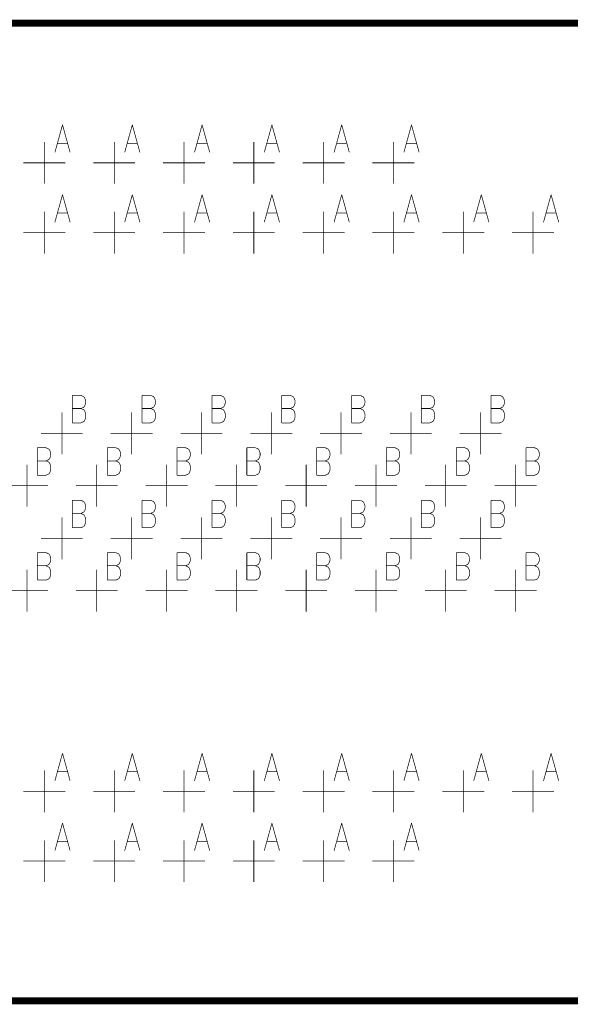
# Model space of a CAD drawing. Extents: x 0 to 34, y 0 to 22.
# Tile 9 of 30: x 14.1 to 14.9, y 11.3 to 12.7. Entities that reach past the tile are written whole.
import ezdxf

# ---------------------------------------------------------------- set-up
doc = ezdxf.new("R2010")
doc.units = 0
doc.header["$MEASUREMENT"] = 0
doc.layers.add('DD_PHO', color=7, linetype='CONTINUOUS')

msp = doc.modelspace()

# ---------------------------------------------------------------- linework, layer by layer
at = {"layer": 'DD_PHO'}
for points, const_width in [([(10.9284, 12.7), (15.8284, 12.7), (15.8284, 11.3), (10.9284, 11.3), (10.9284, 12.7)], 0.01), ([(14.1543, 12.5544), (14.1434, 12.515)], 0.001), ([(14.1543, 12.5544), (14.1652, 12.515)], 0.001), ([(14.2543, 12.5544), (14.2434, 12.515)], 0.001), ([(14.2543, 12.5544), (14.2652, 12.515)], 0.001), ([(14.3543, 12.5544), (14.3434, 12.515)], 0.001), ([(14.3543, 12.5544), (14.3652, 12.515)], 0.001), ([(14.4543, 12.5544), (14.4434, 12.515)], 0.001), ([(14.4543, 12.5544), (14.4652, 12.515)], 0.001), ([(14.5543, 12.5544), (14.5434, 12.515)], 0.001), ([(14.5543, 12.5544), (14.5652, 12.515)], 0.001), ([(14.6543, 12.5544), (14.6434, 12.515)], 0.001), ([(14.6543, 12.5544), (14.6652, 12.515)], 0.001), ([(14.1284, 12.47), (14.1284, 12.53)], 0.001), ([(14.1475, 12.5281), (14.1611, 12.5281)], 0.001), ([(14.2284, 12.47), (14.2284, 12.53)], 0.001), ([(14.2475, 12.5281), (14.2611, 12.5281)], 0.001), ([(14.3284, 12.47), (14.3284, 12.53)], 0.001), ([(14.3475, 12.5281), (14.3611, 12.5281)], 0.001), ([(14.4284, 12.47), (14.4284, 12.53)], 0.001), ([(14.4475, 12.5281), (14.4611, 12.5281)], 0.001), ([(14.5284, 12.47), (14.5284, 12.53)], 0.001), ([(14.5475, 12.5281), (14.5611, 12.5281)], 0.001), ([(14.6284, 12.47), (14.6284, 12.53)], 0.001), ([(14.6475, 12.5281), (14.6611, 12.5281)], 0.001), ([(14.0984, 12.5), (14.1584, 12.5)], 0.001), ([(14.1984, 12.5), (14.2584, 12.5)], 0.001), ([(14.2984, 12.5), (14.3584, 12.5)], 0.001), ([(14.3984, 12.5), (14.4584, 12.5)], 0.001), ([(14.4984, 12.5), (14.5584, 12.5)], 0.001), ([(14.5984, 12.5), (14.6584, 12.5)], 0.001), ([(14.1543, 12.4544), (14.1434, 12.415)], 0.001), ([(14.1543, 12.4544), (14.1652, 12.415)], 0.001), ([(14.2543, 12.4544), (14.2434, 12.415)], 0.001), ([(14.2543, 12.4544), (14.2652, 12.415)], 0.001), ([(14.3543, 12.4544), (14.3434, 12.415)], 0.001), ([(14.3543, 12.4544), (14.3652, 12.415)], 0.001), ([(14.4543, 12.4544), (14.4434, 12.415)], 0.001), ([(14.4543, 12.4544), (14.4652, 12.415)], 0.001), ([(14.5543, 12.4544), (14.5434, 12.415)], 0.001), ([(14.5543, 12.4544), (14.5652, 12.415)], 0.001), ([(14.6543, 12.4544), (14.6434, 12.415)], 0.001), ([(14.6543, 12.4544), (14.6652, 12.415)], 0.001), ([(14.7543, 12.4544), (14.7434, 12.415)], 0.001), ([(14.7543, 12.4544), (14.7652, 12.415)], 0.001), ([(14.8543, 12.4544), (14.8434, 12.415)], 0.001), ([(14.8543, 12.4544), (14.8652, 12.415)], 0.001), ([(14.1284, 12.37), (14.1284, 12.43)], 0.001), ([(14.1475, 12.4281), (14.1611, 12.4281)], 0.001), ([(14.2284, 12.37), (14.2284, 12.43)], 0.001), ([(14.2475, 12.4281), (14.2611, 12.4281)], 0.001), ([(14.3284, 12.37), (14.3284, 12.43)], 0.001), ([(14.3475, 12.4281), (14.3611, 12.4281)], 0.001), ([(14.4284, 12.37), (14.4284, 12.43)], 0.001), ([(14.4475, 12.4281), (14.4611, 12.4281)], 0.001), ([(14.5284, 12.37), (14.5284, 12.43)], 0.001), ([(14.5475, 12.4281), (14.5611, 12.4281)], 0.001), ([(14.6284, 12.37), (14.6284, 12.43)], 0.001), ([(14.6475, 12.4281), (14.6611, 12.4281)], 0.001), ([(14.7284, 12.37), (14.7284, 12.43)], 0.001), ([(14.7475, 12.4281), (14.7611, 12.4281)], 0.001), ([(14.8284, 12.37), (14.8284, 12.43)], 0.001), ([(14.8475, 12.4281), (14.8611, 12.4281)], 0.001), ([(14.0984, 12.4), (14.1584, 12.4)], 0.001), ([(14.1984, 12.4), (14.2584, 12.4)], 0.001), ([(14.2984, 12.4), (14.3584, 12.4)], 0.001), ([(14.3984, 12.4), (14.4584, 12.4)], 0.001), ([(14.4984, 12.4), (14.5584, 12.4)], 0.001), ([(14.5984, 12.4), (14.6584, 12.4)], 0.001), ([(14.6984, 12.4), (14.7584, 12.4)], 0.001), ([(14.7984, 12.4), (14.8584, 12.4)], 0.001), ([(14.1684, 12.167), (14.1684, 12.1276)], 0.001), ([(14.1684, 12.167), (14.1807, 12.167)], 0.001), ([(14.1807, 12.167), (14.1848, 12.1651), (14.1861, 12.1632)], 0.001), ([(14.1861, 12.1632), (14.1875, 12.1595)], 0.001), ([(14.1875, 12.1557), (14.1861, 12.152)], 0.001), ([(14.1875, 12.1595), (14.1875, 12.1557)], 0.001), ([(14.2684, 12.167), (14.2684, 12.1276)], 0.001), ([(14.2684, 12.167), (14.2807, 12.167)], 0.001), ([(14.2807, 12.167), (14.2848, 12.1651), (14.2861, 12.1632)], 0.001), ([(14.2861, 12.1632), (14.2875, 12.1595)], 0.001), ([(14.2875, 12.1557), (14.2861, 12.152)], 0.001), ([(14.2875, 12.1595), (14.2875, 12.1557)], 0.001), ([(14.3684, 12.167), (14.3684, 12.1276)], 0.001), ([(14.3684, 12.167), (14.3807, 12.167)], 0.001), ([(14.3807, 12.167), (14.3848, 12.1651), (14.3861, 12.1632)], 0.001), ([(14.3861, 12.1632), (14.3875, 12.1595)], 0.001), ([(14.3875, 12.1557), (14.3861, 12.152)], 0.001), ([(14.3875, 12.1595), (14.3875, 12.1557)], 0.001), ([(14.4684, 12.167), (14.4684, 12.1276)], 0.001), ([(14.4684, 12.167), (14.4807, 12.167)], 0.001), ([(14.4807, 12.167), (14.4848, 12.1651), (14.4861, 12.1632)], 0.001), ([(14.4861, 12.1632), (14.4875, 12.1595)], 0.001), ([(14.4875, 12.1557), (14.4861, 12.152)], 0.001), ([(14.4875, 12.1595), (14.4875, 12.1557)], 0.001), ([(14.5684, 12.167), (14.5684, 12.1276)], 0.001), ([(14.5684, 12.167), (14.5807, 12.167)], 0.001), ([(14.5807, 12.167), (14.5848, 12.1651), (14.5861, 12.1632)], 0.001), ([(14.5861, 12.1632), (14.5875, 12.1595)], 0.001), ([(14.5875, 12.1557), (14.5861, 12.152)], 0.001), ([(14.5875, 12.1595), (14.5875, 12.1557)], 0.001), ([(14.6684, 12.167), (14.6684, 12.1276)], 0.001), ([(14.6684, 12.167), (14.6807, 12.167)], 0.001), ([(14.6807, 12.167), (14.6848, 12.1651), (14.6861, 12.1632)], 0.001), ([(14.6861, 12.1632), (14.6875, 12.1595)], 0.001), ([(14.6875, 12.1557), (14.6861, 12.152)], 0.001), ([(14.6875, 12.1595), (14.6875, 12.1557)], 0.001), ([(14.7684, 12.167), (14.7684, 12.1276)], 0.001), ([(14.7684, 12.167), (14.7807, 12.167)], 0.001), ([(14.7807, 12.167), (14.7848, 12.1651), (14.7861, 12.1632)], 0.001), ([(14.7861, 12.1632), (14.7875, 12.1595)], 0.001), ([(14.7875, 12.1557), (14.7861, 12.152)], 0.001), ([(14.7875, 12.1595), (14.7875, 12.1557)], 0.001), ([(14.1534, 12.0826), (14.1534, 12.1426)], 0.001), ([(14.1684, 12.1482), (14.1807, 12.1482)], 0.001), ([(14.1861, 12.152), (14.1848, 12.1501), (14.1807, 12.1482)], 0.001), ([(14.1807, 12.1482), (14.1848, 12.1463), (14.1861, 12.1445)], 0.001), ([(14.1875, 12.1407), (14.1875, 12.1351), (14.1861, 12.1313), (14.1848, 12.1295)], 0.001), ([(14.1861, 12.1445), (14.1875, 12.1407)], 0.001), ([(14.2534, 12.0826), (14.2534, 12.1426)], 0.001), ([(14.2684, 12.1482), (14.2807, 12.1482)], 0.001), ([(14.2861, 12.152), (14.2848, 12.1501), (14.2807, 12.1482)], 0.001), ([(14.2807, 12.1482), (14.2848, 12.1463), (14.2861, 12.1445)], 0.001), ([(14.2875, 12.1407), (14.2875, 12.1351), (14.2861, 12.1313), (14.2848, 12.1295)], 0.001), ([(14.2861, 12.1445), (14.2875, 12.1407)], 0.001), ([(14.3534, 12.0826), (14.3534, 12.1426)], 0.001), ([(14.3684, 12.1482), (14.3807, 12.1482)], 0.001), ([(14.3861, 12.152), (14.3848, 12.1501), (14.3807, 12.1482)], 0.001), ([(14.3807, 12.1482), (14.3848, 12.1463), (14.3861, 12.1445)], 0.001), ([(14.3875, 12.1407), (14.3875, 12.1351), (14.3861, 12.1313), (14.3848, 12.1295)], 0.001), ([(14.3861, 12.1445), (14.3875, 12.1407)], 0.001), ([(14.4534, 12.0826), (14.4534, 12.1426)], 0.001), ([(14.4684, 12.1482), (14.4807, 12.1482)], 0.001), ([(14.4861, 12.152), (14.4848, 12.1501), (14.4807, 12.1482)], 0.001), ([(14.4807, 12.1482), (14.4848, 12.1463), (14.4861, 12.1445)], 0.001), ([(14.4875, 12.1407), (14.4875, 12.1351), (14.4861, 12.1313), (14.4848, 12.1295)], 0.001), ([(14.4861, 12.1445), (14.4875, 12.1407)], 0.001), ([(14.5534, 12.0826), (14.5534, 12.1426)], 0.001), ([(14.5684, 12.1482), (14.5807, 12.1482)], 0.001), ([(14.5861, 12.152), (14.5848, 12.1501), (14.5807, 12.1482)], 0.001), ([(14.5807, 12.1482), (14.5848, 12.1463), (14.5861, 12.1445)], 0.001), ([(14.5875, 12.1407), (14.5875, 12.1351), (14.5861, 12.1313), (14.5848, 12.1295)], 0.001), ([(14.5861, 12.1445), (14.5875, 12.1407)], 0.001), ([(14.6534, 12.0826), (14.6534, 12.1426)], 0.001), ([(14.6684, 12.1482), (14.6807, 12.1482)], 0.001), ([(14.6861, 12.152), (14.6848, 12.1501), (14.6807, 12.1482)], 0.001), ([(14.6807, 12.1482), (14.6848, 12.1463), (14.6861, 12.1445)], 0.001), ([(14.6875, 12.1407), (14.6875, 12.1351), (14.6861, 12.1313), (14.6848, 12.1295)], 0.001), ([(14.6861, 12.1445), (14.6875, 12.1407)], 0.001), ([(14.7534, 12.0826), (14.7534, 12.1426)], 0.001), ([(14.7684, 12.1482), (14.7807, 12.1482)], 0.001), ([(14.7861, 12.152), (14.7848, 12.1501), (14.7807, 12.1482)], 0.001), ([(14.7807, 12.1482), (14.7848, 12.1463), (14.7861, 12.1445)], 0.001), ([(14.7875, 12.1407), (14.7875, 12.1351), (14.7861, 12.1313), (14.7848, 12.1295)], 0.001), ([(14.7861, 12.1445), (14.7875, 12.1407)], 0.001), ([(14.1848, 12.1295), (14.1807, 12.1276), (14.1684, 12.1276)], 0.001), ([(14.2848, 12.1295), (14.2807, 12.1276), (14.2684, 12.1276)], 0.001), ([(14.3848, 12.1295), (14.3807, 12.1276), (14.3684, 12.1276)], 0.001), ([(14.4848, 12.1295), (14.4807, 12.1276), (14.4684, 12.1276)], 0.001), ([(14.5848, 12.1295), (14.5807, 12.1276), (14.5684, 12.1276)], 0.001), ([(14.6848, 12.1295), (14.6807, 12.1276), (14.6684, 12.1276)], 0.001), ([(14.7848, 12.1295), (14.7807, 12.1276), (14.7684, 12.1276)], 0.001), ([(14.1234, 12.1126), (14.1834, 12.1126)], 0.001), ([(14.2234, 12.1126), (14.2834, 12.1126)], 0.001), ([(14.3234, 12.1126), (14.3834, 12.1126)], 0.001), ([(14.4234, 12.1126), (14.4834, 12.1126)], 0.001), ([(14.5234, 12.1126), (14.5834, 12.1126)], 0.001), ([(14.6234, 12.1126), (14.6834, 12.1126)], 0.001), ([(14.7234, 12.1126), (14.7834, 12.1126)], 0.001), ([(14.1184, 12.092), (14.1184, 12.0526)], 0.001), ([(14.1184, 12.092), (14.1307, 12.092)], 0.001), ([(14.1307, 12.092), (14.1348, 12.0901), (14.1361, 12.0882)], 0.001), ([(14.1361, 12.0882), (14.1375, 12.0845)], 0.001), ([(14.1375, 12.0845), (14.1375, 12.0807)], 0.001), ([(14.2184, 12.092), (14.2184, 12.0526)], 0.001), ([(14.2184, 12.092), (14.2307, 12.092)], 0.001), ([(14.2307, 12.092), (14.2348, 12.0901), (14.2361, 12.0882)], 0.001), ([(14.2361, 12.0882), (14.2375, 12.0845)], 0.001), ([(14.2375, 12.0845), (14.2375, 12.0807)], 0.001), ([(14.3184, 12.092), (14.3184, 12.0526)], 0.001), ([(14.3184, 12.092), (14.3307, 12.092)], 0.001), ([(14.3307, 12.092), (14.3348, 12.0901), (14.3361, 12.0882)], 0.001), ([(14.3361, 12.0882), (14.3375, 12.0845)], 0.001), ([(14.3375, 12.0845), (14.3375, 12.0807)], 0.001), ([(14.4184, 12.092), (14.4184, 12.0526)], 0.001), ([(14.4184, 12.092), (14.4307, 12.092)], 0.001), ([(14.4307, 12.092), (14.4348, 12.0901), (14.4361, 12.0882)], 0.001), ([(14.4361, 12.0882), (14.4375, 12.0845)], 0.001), ([(14.4375, 12.0845), (14.4375, 12.0807)], 0.001), ([(14.5184, 12.092), (14.5184, 12.0526)], 0.001), ([(14.5184, 12.092), (14.5307, 12.092)], 0.001), ([(14.5307, 12.092), (14.5348, 12.0901), (14.5361, 12.0882)], 0.001), ([(14.5361, 12.0882), (14.5375, 12.0845)], 0.001), ([(14.5375, 12.0845), (14.5375, 12.0807)], 0.001), ([(14.6184, 12.092), (14.6184, 12.0526)], 0.001), ([(14.6184, 12.092), (14.6307, 12.092)], 0.001), ([(14.6307, 12.092), (14.6348, 12.0901), (14.6361, 12.0882)], 0.001), ([(14.6361, 12.0882), (14.6375, 12.0845)], 0.001), ([(14.6375, 12.0845), (14.6375, 12.0807)], 0.001), ([(14.7184, 12.092), (14.7184, 12.0526)], 0.001), ([(14.7184, 12.092), (14.7307, 12.092)], 0.001), ([(14.7307, 12.092), (14.7348, 12.0901), (14.7361, 12.0882)], 0.001), ([(14.7361, 12.0882), (14.7375, 12.0845)], 0.001), ([(14.7375, 12.0845), (14.7375, 12.0807)], 0.001), ([(14.8184, 12.092), (14.8184, 12.0526)], 0.001), ([(14.8184, 12.092), (14.8307, 12.092)], 0.001), ([(14.8307, 12.092), (14.8348, 12.0901), (14.8361, 12.0882)], 0.001), ([(14.8361, 12.0882), (14.8375, 12.0845)], 0.001), ([(14.8375, 12.0845), (14.8375, 12.0807)], 0.001), ([(14.1184, 12.0732), (14.1307, 12.0732)], 0.001), ([(14.1361, 12.077), (14.1348, 12.0751), (14.1307, 12.0732)], 0.001), ([(14.1307, 12.0732), (14.1348, 12.0713), (14.1361, 12.0695)], 0.001), ([(14.1375, 12.0807), (14.1361, 12.077)], 0.001), ([(14.1361, 12.0695), (14.1375, 12.0657)], 0.001), ([(14.2184, 12.0732), (14.2307, 12.0732)], 0.001), ([(14.2361, 12.077), (14.2348, 12.0751), (14.2307, 12.0732)], 0.001), ([(14.2307, 12.0732), (14.2348, 12.0713), (14.2361, 12.0695)], 0.001), ([(14.2375, 12.0807), (14.2361, 12.077)], 0.001), ([(14.2361, 12.0695), (14.2375, 12.0657)], 0.001), ([(14.3184, 12.0732), (14.3307, 12.0732)], 0.001), ([(14.3361, 12.077), (14.3348, 12.0751), (14.3307, 12.0732)], 0.001), ([(14.3307, 12.0732), (14.3348, 12.0713), (14.3361, 12.0695)], 0.001), ([(14.3375, 12.0807), (14.3361, 12.077)], 0.001), ([(14.3361, 12.0695), (14.3375, 12.0657)], 0.001), ([(14.4184, 12.0732), (14.4307, 12.0732)], 0.001), ([(14.4361, 12.077), (14.4348, 12.0751), (14.4307, 12.0732)], 0.001), ([(14.4307, 12.0732), (14.4348, 12.0713), (14.4361, 12.0695)], 0.001), ([(14.4375, 12.0807), (14.4361, 12.077)], 0.001), ([(14.4361, 12.0695), (14.4375, 12.0657)], 0.001), ([(14.5184, 12.0732), (14.5307, 12.0732)], 0.001), ([(14.5361, 12.077), (14.5348, 12.0751), (14.5307, 12.0732)], 0.001), ([(14.5307, 12.0732), (14.5348, 12.0713), (14.5361, 12.0695)], 0.001), ([(14.5375, 12.0807), (14.5361, 12.077)], 0.001), ([(14.5361, 12.0695), (14.5375, 12.0657)], 0.001), ([(14.6184, 12.0732), (14.6307, 12.0732)], 0.001), ([(14.6361, 12.077), (14.6348, 12.0751), (14.6307, 12.0732)], 0.001), ([(14.6307, 12.0732), (14.6348, 12.0713), (14.6361, 12.0695)], 0.001), ([(14.6375, 12.0807), (14.6361, 12.077)], 0.001), ([(14.6361, 12.0695), (14.6375, 12.0657)], 0.001), ([(14.7184, 12.0732), (14.7307, 12.0732)], 0.001), ([(14.7361, 12.077), (14.7348, 12.0751), (14.7307, 12.0732)], 0.001), ([(14.7307, 12.0732), (14.7348, 12.0713), (14.7361, 12.0695)], 0.001), ([(14.7375, 12.0807), (14.7361, 12.077)], 0.001), ([(14.7361, 12.0695), (14.7375, 12.0657)], 0.001), ([(14.8184, 12.0732), (14.8307, 12.0732)], 0.001), ([(14.8361, 12.077), (14.8348, 12.0751), (14.8307, 12.0732)], 0.001), ([(14.8307, 12.0732), (14.8348, 12.0713), (14.8361, 12.0695)], 0.001), ([(14.8375, 12.0807), (14.8361, 12.077)], 0.001), ([(14.8361, 12.0695), (14.8375, 12.0657)], 0.001), ([(14.1034, 12.0076), (14.1034, 12.0676)], 0.001), ([(14.1375, 12.0657), (14.1375, 12.0601), (14.1361, 12.0563), (14.1348, 12.0545)], 0.001), ([(14.2034, 12.0076), (14.2034, 12.0676)], 0.001), ([(14.2375, 12.0657), (14.2375, 12.0601), (14.2361, 12.0563), (14.2348, 12.0545)], 0.001), ([(14.3034, 12.0076), (14.3034, 12.0676)], 0.001), ([(14.3375, 12.0657), (14.3375, 12.0601), (14.3361, 12.0563), (14.3348, 12.0545)], 0.001), ([(14.4034, 12.0076), (14.4034, 12.0676)], 0.001), ([(14.4375, 12.0657), (14.4375, 12.0601), (14.4361, 12.0563), (14.4348, 12.0545)], 0.001), ([(14.5034, 12.0076), (14.5034, 12.0676)], 0.001), ([(14.5375, 12.0657), (14.5375, 12.0601), (14.5361, 12.0563), (14.5348, 12.0545)], 0.001), ([(14.6034, 12.0076), (14.6034, 12.0676)], 0.001), ([(14.6375, 12.0657), (14.6375, 12.0601), (14.6361, 12.0563), (14.6348, 12.0545)], 0.001), ([(14.7034, 12.0076), (14.7034, 12.0676)], 0.001), ([(14.7375, 12.0657), (14.7375, 12.0601), (14.7361, 12.0563), (14.7348, 12.0545)], 0.001), ([(14.8034, 12.0076), (14.8034, 12.0676)], 0.001), ([(14.8375, 12.0657), (14.8375, 12.0601), (14.8361, 12.0563), (14.8348, 12.0545)], 0.001), ([(14.1348, 12.0545), (14.1307, 12.0526), (14.1184, 12.0526)], 0.001), ([(14.2348, 12.0545), (14.2307, 12.0526), (14.2184, 12.0526)], 0.001), ([(14.3348, 12.0545), (14.3307, 12.0526), (14.3184, 12.0526)], 0.001), ([(14.4348, 12.0545), (14.4307, 12.0526), (14.4184, 12.0526)], 0.001), ([(14.5348, 12.0545), (14.5307, 12.0526), (14.5184, 12.0526)], 0.001), ([(14.6348, 12.0545), (14.6307, 12.0526), (14.6184, 12.0526)], 0.001), ([(14.7348, 12.0545), (14.7307, 12.0526), (14.7184, 12.0526)], 0.001), ([(14.8348, 12.0545), (14.8307, 12.0526), (14.8184, 12.0526)], 0.001), ([(14.0734, 12.0376), (14.1334, 12.0376)], 0.001), ([(14.1734, 12.0376), (14.2334, 12.0376)], 0.001), ([(14.2734, 12.0376), (14.3334, 12.0376)], 0.001), ([(14.3734, 12.0376), (14.4334, 12.0376)], 0.001), ([(14.4734, 12.0376), (14.5334, 12.0376)], 0.001), ([(14.5734, 12.0376), (14.6334, 12.0376)], 0.001), ([(14.6734, 12.0376), (14.7334, 12.0376)], 0.001), ([(14.7734, 12.0376), (14.8334, 12.0376)], 0.001), ([(14.1684, 12.0168), (14.1684, 11.9774)], 0.001), ([(14.1684, 12.0168), (14.1807, 12.0168)], 0.001), ([(14.1807, 12.0168), (14.1848, 12.0149), (14.1861, 12.013)], 0.001), ([(14.1861, 12.013), (14.1875, 12.0093)], 0.001), ([(14.2684, 12.0168), (14.2684, 11.9774)], 0.001), ([(14.2684, 12.0168), (14.2807, 12.0168)], 0.001), ([(14.2807, 12.0168), (14.2848, 12.0149), (14.2861, 12.013)], 0.001), ([(14.2861, 12.013), (14.2875, 12.0093)], 0.001), ([(14.3684, 12.0168), (14.3684, 11.9774)], 0.001), ([(14.3684, 12.0168), (14.3807, 12.0168)], 0.001), ([(14.3807, 12.0168), (14.3848, 12.0149), (14.3861, 12.013)], 0.001), ([(14.3861, 12.013), (14.3875, 12.0093)], 0.001), ([(14.4684, 12.0168), (14.4684, 11.9774)], 0.001), ([(14.4684, 12.0168), (14.4807, 12.0168)], 0.001), ([(14.4807, 12.0168), (14.4848, 12.0149), (14.4861, 12.013)], 0.001), ([(14.4861, 12.013), (14.4875, 12.0093)], 0.001), ([(14.5684, 12.0168), (14.5684, 11.9774)], 0.001), ([(14.5684, 12.0168), (14.5807, 12.0168)], 0.001), ([(14.5807, 12.0168), (14.5848, 12.0149), (14.5861, 12.013)], 0.001), ([(14.5861, 12.013), (14.5875, 12.0093)], 0.001), ([(14.6684, 12.0168), (14.6684, 11.9774)], 0.001), ([(14.6684, 12.0168), (14.6807, 12.0168)], 0.001), ([(14.6807, 12.0168), (14.6848, 12.0149), (14.6861, 12.013)], 0.001), ([(14.6861, 12.013), (14.6875, 12.0093)], 0.001), ([(14.7684, 12.0168), (14.7684, 11.9774)], 0.001), ([(14.7684, 12.0168), (14.7807, 12.0168)], 0.001), ([(14.7807, 12.0168), (14.7848, 12.0149), (14.7861, 12.013)], 0.001), ([(14.7861, 12.013), (14.7875, 12.0093)], 0.001), ([(14.1861, 12.0018), (14.1848, 11.9999), (14.1807, 11.998)], 0.001), ([(14.1875, 12.0055), (14.1861, 12.0018)], 0.001), ([(14.1875, 12.0093), (14.1875, 12.0055)], 0.001), ([(14.2861, 12.0018), (14.2848, 11.9999), (14.2807, 11.998)], 0.001), ([(14.2875, 12.0055), (14.2861, 12.0018)], 0.001), ([(14.2875, 12.0093), (14.2875, 12.0055)], 0.001), ([(14.3861, 12.0018), (14.3848, 11.9999), (14.3807, 11.998)], 0.001), ([(14.3875, 12.0055), (14.3861, 12.0018)], 0.001), ([(14.3875, 12.0093), (14.3875, 12.0055)], 0.001), ([(14.4861, 12.0018), (14.4848, 11.9999), (14.4807, 11.998)], 0.001), ([(14.4875, 12.0055), (14.4861, 12.0018)], 0.001), ([(14.4875, 12.0093), (14.4875, 12.0055)], 0.001), ([(14.5861, 12.0018), (14.5848, 11.9999), (14.5807, 11.998)], 0.001), ([(14.5875, 12.0055), (14.5861, 12.0018)], 0.001), ([(14.5875, 12.0093), (14.5875, 12.0055)], 0.001), ([(14.6861, 12.0018), (14.6848, 11.9999), (14.6807, 11.998)], 0.001), ([(14.6875, 12.0055), (14.6861, 12.0018)], 0.001), ([(14.6875, 12.0093), (14.6875, 12.0055)], 0.001), ([(14.7861, 12.0018), (14.7848, 11.9999), (14.7807, 11.998)], 0.001), ([(14.7875, 12.0055), (14.7861, 12.0018)], 0.001), ([(14.7875, 12.0093), (14.7875, 12.0055)], 0.001), ([(14.1534, 11.9324), (14.1534, 11.9924)], 0.001), ([(14.1684, 11.998), (14.1807, 11.998)], 0.001), ([(14.1807, 11.998), (14.1848, 11.9961), (14.1861, 11.9943)], 0.001), ([(14.1875, 11.9905), (14.1875, 11.9849), (14.1861, 11.9811), (14.1848, 11.9793)], 0.001), ([(14.1861, 11.9943), (14.1875, 11.9905)], 0.001), ([(14.2534, 11.9324), (14.2534, 11.9924)], 0.001), ([(14.2684, 11.998), (14.2807, 11.998)], 0.001), ([(14.2807, 11.998), (14.2848, 11.9961), (14.2861, 11.9943)], 0.001), ([(14.2875, 11.9905), (14.2875, 11.9849), (14.2861, 11.9811), (14.2848, 11.9793)], 0.001), ([(14.2861, 11.9943), (14.2875, 11.9905)], 0.001), ([(14.3534, 11.9324), (14.3534, 11.9924)], 0.001), ([(14.3684, 11.998), (14.3807, 11.998)], 0.001), ([(14.3807, 11.998), (14.3848, 11.9961), (14.3861, 11.9943)], 0.001), ([(14.3875, 11.9905), (14.3875, 11.9849), (14.3861, 11.9811), (14.3848, 11.9793)], 0.001), ([(14.3861, 11.9943), (14.3875, 11.9905)], 0.001), ([(14.4534, 11.9324), (14.4534, 11.9924)], 0.001), ([(14.4684, 11.998), (14.4807, 11.998)], 0.001), ([(14.4807, 11.998), (14.4848, 11.9961), (14.4861, 11.9943)], 0.001), ([(14.4875, 11.9905), (14.4875, 11.9849), (14.4861, 11.9811), (14.4848, 11.9793)], 0.001), ([(14.4861, 11.9943), (14.4875, 11.9905)], 0.001), ([(14.5534, 11.9324), (14.5534, 11.9924)], 0.001), ([(14.5684, 11.998), (14.5807, 11.998)], 0.001), ([(14.5807, 11.998), (14.5848, 11.9961), (14.5861, 11.9943)], 0.001), ([(14.5875, 11.9905), (14.5875, 11.9849), (14.5861, 11.9811), (14.5848, 11.9793)], 0.001), ([(14.5861, 11.9943), (14.5875, 11.9905)], 0.001), ([(14.6534, 11.9324), (14.6534, 11.9924)], 0.001), ([(14.6684, 11.998), (14.6807, 11.998)], 0.001), ([(14.6807, 11.998), (14.6848, 11.9961), (14.6861, 11.9943)], 0.001), ([(14.6875, 11.9905), (14.6875, 11.9849), (14.6861, 11.9811), (14.6848, 11.9793)], 0.001), ([(14.6861, 11.9943), (14.6875, 11.9905)], 0.001), ([(14.7534, 11.9324), (14.7534, 11.9924)], 0.001), ([(14.7684, 11.998), (14.7807, 11.998)], 0.001), ([(14.7807, 11.998), (14.7848, 11.9961), (14.7861, 11.9943)], 0.001), ([(14.7875, 11.9905), (14.7875, 11.9849), (14.7861, 11.9811), (14.7848, 11.9793)], 0.001), ([(14.7861, 11.9943), (14.7875, 11.9905)], 0.001), ([(14.1848, 11.9793), (14.1807, 11.9774), (14.1684, 11.9774)], 0.001), ([(14.2848, 11.9793), (14.2807, 11.9774), (14.2684, 11.9774)], 0.001), ([(14.3848, 11.9793), (14.3807, 11.9774), (14.3684, 11.9774)], 0.001), ([(14.4848, 11.9793), (14.4807, 11.9774), (14.4684, 11.9774)], 0.001), ([(14.5848, 11.9793), (14.5807, 11.9774), (14.5684, 11.9774)], 0.001), ([(14.6848, 11.9793), (14.6807, 11.9774), (14.6684, 11.9774)], 0.001), ([(14.7848, 11.9793), (14.7807, 11.9774), (14.7684, 11.9774)], 0.001), ([(14.1234, 11.9624), (14.1834, 11.9624)], 0.001), ([(14.2234, 11.9624), (14.2834, 11.9624)], 0.001), ([(14.3234, 11.9624), (14.3834, 11.9624)], 0.001), ([(14.4234, 11.9624), (14.4834, 11.9624)], 0.001), ([(14.5234, 11.9624), (14.5834, 11.9624)], 0.001), ([(14.6234, 11.9624), (14.6834, 11.9624)], 0.001), ([(14.7234, 11.9624), (14.7834, 11.9624)], 0.001), ([(14.1184, 11.9418), (14.1184, 11.9024)], 0.001), ([(14.1184, 11.9418), (14.1307, 11.9418)], 0.001), ([(14.1307, 11.9418), (14.1348, 11.9399), (14.1361, 11.938)], 0.001), ([(14.1361, 11.938), (14.1375, 11.9343)], 0.001), ([(14.1375, 11.9305), (14.1361, 11.9268)], 0.001), ([(14.1375, 11.9343), (14.1375, 11.9305)], 0.001), ([(14.2184, 11.9418), (14.2184, 11.9024)], 0.001), ([(14.2184, 11.9418), (14.2307, 11.9418)], 0.001), ([(14.2307, 11.9418), (14.2348, 11.9399), (14.2361, 11.938)], 0.001), ([(14.2361, 11.938), (14.2375, 11.9343)], 0.001), ([(14.2375, 11.9305), (14.2361, 11.9268)], 0.001), ([(14.2375, 11.9343), (14.2375, 11.9305)], 0.001), ([(14.3184, 11.9418), (14.3184, 11.9024)], 0.001), ([(14.3184, 11.9418), (14.3307, 11.9418)], 0.001), ([(14.3307, 11.9418), (14.3348, 11.9399), (14.3361, 11.938)], 0.001), ([(14.3361, 11.938), (14.3375, 11.9343)], 0.001), ([(14.3375, 11.9305), (14.3361, 11.9268)], 0.001), ([(14.3375, 11.9343), (14.3375, 11.9305)], 0.001), ([(14.4184, 11.9418), (14.4184, 11.9024)], 0.001), ([(14.4184, 11.9418), (14.4307, 11.9418)], 0.001), ([(14.4307, 11.9418), (14.4348, 11.9399), (14.4361, 11.938)], 0.001), ([(14.4361, 11.938), (14.4375, 11.9343)], 0.001), ([(14.4375, 11.9305), (14.4361, 11.9268)], 0.001), ([(14.4375, 11.9343), (14.4375, 11.9305)], 0.001), ([(14.5184, 11.9418), (14.5184, 11.9024)], 0.001), ([(14.5184, 11.9418), (14.5307, 11.9418)], 0.001), ([(14.5307, 11.9418), (14.5348, 11.9399), (14.5361, 11.938)], 0.001), ([(14.5361, 11.938), (14.5375, 11.9343)], 0.001), ([(14.5375, 11.9305), (14.5361, 11.9268)], 0.001), ([(14.5375, 11.9343), (14.5375, 11.9305)], 0.001), ([(14.6184, 11.9418), (14.6184, 11.9024)], 0.001), ([(14.6184, 11.9418), (14.6307, 11.9418)], 0.001), ([(14.6307, 11.9418), (14.6348, 11.9399), (14.6361, 11.938)], 0.001), ([(14.6361, 11.938), (14.6375, 11.9343)], 0.001), ([(14.6375, 11.9305), (14.6361, 11.9268)], 0.001), ([(14.6375, 11.9343), (14.6375, 11.9305)], 0.001), ([(14.7184, 11.9418), (14.7184, 11.9024)], 0.001), ([(14.7184, 11.9418), (14.7307, 11.9418)], 0.001), ([(14.7307, 11.9418), (14.7348, 11.9399), (14.7361, 11.938)], 0.001), ([(14.7361, 11.938), (14.7375, 11.9343)], 0.001), ([(14.7375, 11.9305), (14.7361, 11.9268)], 0.001), ([(14.7375, 11.9343), (14.7375, 11.9305)], 0.001), ([(14.8184, 11.9418), (14.8184, 11.9024)], 0.001), ([(14.8184, 11.9418), (14.8307, 11.9418)], 0.001), ([(14.8307, 11.9418), (14.8348, 11.9399), (14.8361, 11.938)], 0.001), ([(14.8361, 11.938), (14.8375, 11.9343)], 0.001), ([(14.8375, 11.9305), (14.8361, 11.9268)], 0.001), ([(14.8375, 11.9343), (14.8375, 11.9305)], 0.001), ([(14.1034, 11.8574), (14.1034, 11.9174)], 0.001), ([(14.1184, 11.923), (14.1307, 11.923)], 0.001), ([(14.1361, 11.9268), (14.1348, 11.9249), (14.1307, 11.923)], 0.001), ([(14.1307, 11.923), (14.1348, 11.9211), (14.1361, 11.9193)], 0.001), ([(14.1375, 11.9155), (14.1375, 11.9099), (14.1361, 11.9061), (14.1348, 11.9043)], 0.001), ([(14.1361, 11.9193), (14.1375, 11.9155)], 0.001), ([(14.2034, 11.8574), (14.2034, 11.9174)], 0.001), ([(14.2184, 11.923), (14.2307, 11.923)], 0.001), ([(14.2361, 11.9268), (14.2348, 11.9249), (14.2307, 11.923)], 0.001), ([(14.2307, 11.923), (14.2348, 11.9211), (14.2361, 11.9193)], 0.001), ([(14.2375, 11.9155), (14.2375, 11.9099), (14.2361, 11.9061), (14.2348, 11.9043)], 0.001), ([(14.2361, 11.9193), (14.2375, 11.9155)], 0.001), ([(14.3034, 11.8574), (14.3034, 11.9174)], 0.001), ([(14.3184, 11.923), (14.3307, 11.923)], 0.001), ([(14.3361, 11.9268), (14.3348, 11.9249), (14.3307, 11.923)], 0.001), ([(14.3307, 11.923), (14.3348, 11.9211), (14.3361, 11.9193)], 0.001), ([(14.3375, 11.9155), (14.3375, 11.9099), (14.3361, 11.9061), (14.3348, 11.9043)], 0.001), ([(14.3361, 11.9193), (14.3375, 11.9155)], 0.001), ([(14.4034, 11.8574), (14.4034, 11.9174)], 0.001), ([(14.4184, 11.923), (14.4307, 11.923)], 0.001), ([(14.4361, 11.9268), (14.4348, 11.9249), (14.4307, 11.923)], 0.001), ([(14.4307, 11.923), (14.4348, 11.9211), (14.4361, 11.9193)], 0.001), ([(14.4375, 11.9155), (14.4375, 11.9099), (14.4361, 11.9061), (14.4348, 11.9043)], 0.001), ([(14.4361, 11.9193), (14.4375, 11.9155)], 0.001), ([(14.5034, 11.8574), (14.5034, 11.9174)], 0.001), ([(14.5184, 11.923), (14.5307, 11.923)], 0.001), ([(14.5361, 11.9268), (14.5348, 11.9249), (14.5307, 11.923)], 0.001), ([(14.5307, 11.923), (14.5348, 11.9211), (14.5361, 11.9193)], 0.001), ([(14.5375, 11.9155), (14.5375, 11.9099), (14.5361, 11.9061), (14.5348, 11.9043)], 0.001), ([(14.5361, 11.9193), (14.5375, 11.9155)], 0.001), ([(14.6034, 11.8574), (14.6034, 11.9174)], 0.001), ([(14.6184, 11.923), (14.6307, 11.923)], 0.001), ([(14.6361, 11.9268), (14.6348, 11.9249), (14.6307, 11.923)], 0.001), ([(14.6307, 11.923), (14.6348, 11.9211), (14.6361, 11.9193)], 0.001), ([(14.6375, 11.9155), (14.6375, 11.9099), (14.6361, 11.9061), (14.6348, 11.9043)], 0.001), ([(14.6361, 11.9193), (14.6375, 11.9155)], 0.001), ([(14.7034, 11.8574), (14.7034, 11.9174)], 0.001), ([(14.7184, 11.923), (14.7307, 11.923)], 0.001), ([(14.7361, 11.9268), (14.7348, 11.9249), (14.7307, 11.923)], 0.001), ([(14.7307, 11.923), (14.7348, 11.9211), (14.7361, 11.9193)], 0.001), ([(14.7375, 11.9155), (14.7375, 11.9099), (14.7361, 11.9061), (14.7348, 11.9043)], 0.001), ([(14.7361, 11.9193), (14.7375, 11.9155)], 0.001), ([(14.8034, 11.8574), (14.8034, 11.9174)], 0.001), ([(14.8184, 11.923), (14.8307, 11.923)], 0.001), ([(14.8361, 11.9268), (14.8348, 11.9249), (14.8307, 11.923)], 0.001), ([(14.8307, 11.923), (14.8348, 11.9211), (14.8361, 11.9193)], 0.001), ([(14.8375, 11.9155), (14.8375, 11.9099), (14.8361, 11.9061), (14.8348, 11.9043)], 0.001), ([(14.8361, 11.9193), (14.8375, 11.9155)], 0.001), ([(14.1348, 11.9043), (14.1307, 11.9024), (14.1184, 11.9024)], 0.001), ([(14.2348, 11.9043), (14.2307, 11.9024), (14.2184, 11.9024)], 0.001), ([(14.3348, 11.9043), (14.3307, 11.9024), (14.3184, 11.9024)], 0.001), ([(14.4348, 11.9043), (14.4307, 11.9024), (14.4184, 11.9024)], 0.001), ([(14.5348, 11.9043), (14.5307, 11.9024), (14.5184, 11.9024)], 0.001), ([(14.6348, 11.9043), (14.6307, 11.9024), (14.6184, 11.9024)], 0.001), ([(14.7348, 11.9043), (14.7307, 11.9024), (14.7184, 11.9024)], 0.001), ([(14.8348, 11.9043), (14.8307, 11.9024), (14.8184, 11.9024)], 0.001), ([(14.0734, 11.8874), (14.1334, 11.8874)], 0.001), ([(14.1734, 11.8874), (14.2334, 11.8874)], 0.001), ([(14.2734, 11.8874), (14.3334, 11.8874)], 0.001), ([(14.3734, 11.8874), (14.4334, 11.8874)], 0.001), ([(14.4734, 11.8874), (14.5334, 11.8874)], 0.001), ([(14.5734, 11.8874), (14.6334, 11.8874)], 0.001), ([(14.6734, 11.8874), (14.7334, 11.8874)], 0.001), ([(14.7734, 11.8874), (14.8334, 11.8874)], 0.001), ([(14.1543, 11.6544), (14.1434, 11.615)], 0.001), ([(14.1543, 11.6544), (14.1652, 11.615)], 0.001), ([(14.2543, 11.6544), (14.2434, 11.615)], 0.001), ([(14.2543, 11.6544), (14.2652, 11.615)], 0.001), ([(14.3543, 11.6544), (14.3434, 11.615)], 0.001), ([(14.3543, 11.6544), (14.3652, 11.615)], 0.001), ([(14.4543, 11.6544), (14.4434, 11.615)], 0.001), ([(14.4543, 11.6544), (14.4652, 11.615)], 0.001), ([(14.5543, 11.6544), (14.5434, 11.615)], 0.001), ([(14.5543, 11.6544), (14.5652, 11.615)], 0.001), ([(14.6543, 11.6544), (14.6434, 11.615)], 0.001), ([(14.6543, 11.6544), (14.6652, 11.615)], 0.001), ([(14.7543, 11.6544), (14.7434, 11.615)], 0.001), ([(14.7543, 11.6544), (14.7652, 11.615)], 0.001), ([(14.8543, 11.6544), (14.8434, 11.615)], 0.001), ([(14.8543, 11.6544), (14.8652, 11.615)], 0.001), ([(14.1284, 11.57), (14.1284, 11.63)], 0.001), ([(14.1475, 11.6281), (14.1611, 11.6281)], 0.001), ([(14.2284, 11.57), (14.2284, 11.63)], 0.001), ([(14.2475, 11.6281), (14.2611, 11.6281)], 0.001), ([(14.3284, 11.57), (14.3284, 11.63)], 0.001), ([(14.3475, 11.6281), (14.3611, 11.6281)], 0.001), ([(14.4284, 11.57), (14.4284, 11.63)], 0.001), ([(14.4475, 11.6281), (14.4611, 11.6281)], 0.001), ([(14.5284, 11.57), (14.5284, 11.63)], 0.001), ([(14.5475, 11.6281), (14.5611, 11.6281)], 0.001), ([(14.6284, 11.57), (14.6284, 11.63)], 0.001), ([(14.6475, 11.6281), (14.6611, 11.6281)], 0.001), ([(14.7284, 11.57), (14.7284, 11.63)], 0.001), ([(14.7475, 11.6281), (14.7611, 11.6281)], 0.001), ([(14.8284, 11.57), (14.8284, 11.63)], 0.001), ([(14.8475, 11.6281), (14.8611, 11.6281)], 0.001), ([(14.0984, 11.6), (14.1584, 11.6)], 0.001), ([(14.1984, 11.6), (14.2584, 11.6)], 0.001), ([(14.2984, 11.6), (14.3584, 11.6)], 0.001), ([(14.3984, 11.6), (14.4584, 11.6)], 0.001), ([(14.4984, 11.6), (14.5584, 11.6)], 0.001), ([(14.5984, 11.6), (14.6584, 11.6)], 0.001), ([(14.6984, 11.6), (14.7584, 11.6)], 0.001), ([(14.7984, 11.6), (14.8584, 11.6)], 0.001), ([(14.1543, 11.5544), (14.1434, 11.515)], 0.001), ([(14.1543, 11.5544), (14.1652, 11.515)], 0.001), ([(14.2543, 11.5544), (14.2434, 11.515)], 0.001), ([(14.2543, 11.5544), (14.2652, 11.515)], 0.001), ([(14.3543, 11.5544), (14.3434, 11.515)], 0.001), ([(14.3543, 11.5544), (14.3652, 11.515)], 0.001), ([(14.4543, 11.5544), (14.4434, 11.515)], 0.001), ([(14.4543, 11.5544), (14.4652, 11.515)], 0.001), ([(14.5543, 11.5544), (14.5434, 11.515)], 0.001), ([(14.5543, 11.5544), (14.5652, 11.515)], 0.001), ([(14.6543, 11.5544), (14.6434, 11.515)], 0.001), ([(14.6543, 11.5544), (14.6652, 11.515)], 0.001), ([(14.1284, 11.47), (14.1284, 11.53)], 0.001), ([(14.1475, 11.5281), (14.1611, 11.5281)], 0.001), ([(14.2284, 11.47), (14.2284, 11.53)], 0.001), ([(14.2475, 11.5281), (14.2611, 11.5281)], 0.001), ([(14.3284, 11.47), (14.3284, 11.53)], 0.001), ([(14.3475, 11.5281), (14.3611, 11.5281)], 0.001), ([(14.4284, 11.47), (14.4284, 11.53)], 0.001), ([(14.4475, 11.5281), (14.4611, 11.5281)], 0.001), ([(14.5284, 11.47), (14.5284, 11.53)], 0.001), ([(14.5475, 11.5281), (14.5611, 11.5281)], 0.001), ([(14.6284, 11.47), (14.6284, 11.53)], 0.001), ([(14.6475, 11.5281), (14.6611, 11.5281)], 0.001), ([(14.0984, 11.5), (14.1584, 11.5)], 0.001), ([(14.1984, 11.5), (14.2584, 11.5)], 0.001), ([(14.2984, 11.5), (14.3584, 11.5)], 0.001), ([(14.3984, 11.5), (14.4584, 11.5)], 0.001), ([(14.4984, 11.5), (14.5584, 11.5)], 0.001), ([(14.5984, 11.5), (14.6584, 11.5)], 0.001)]:
    msp.add_lwpolyline(points, dxfattribs=dict(at, const_width=const_width))

doc.saveas('drawing.dxf')
